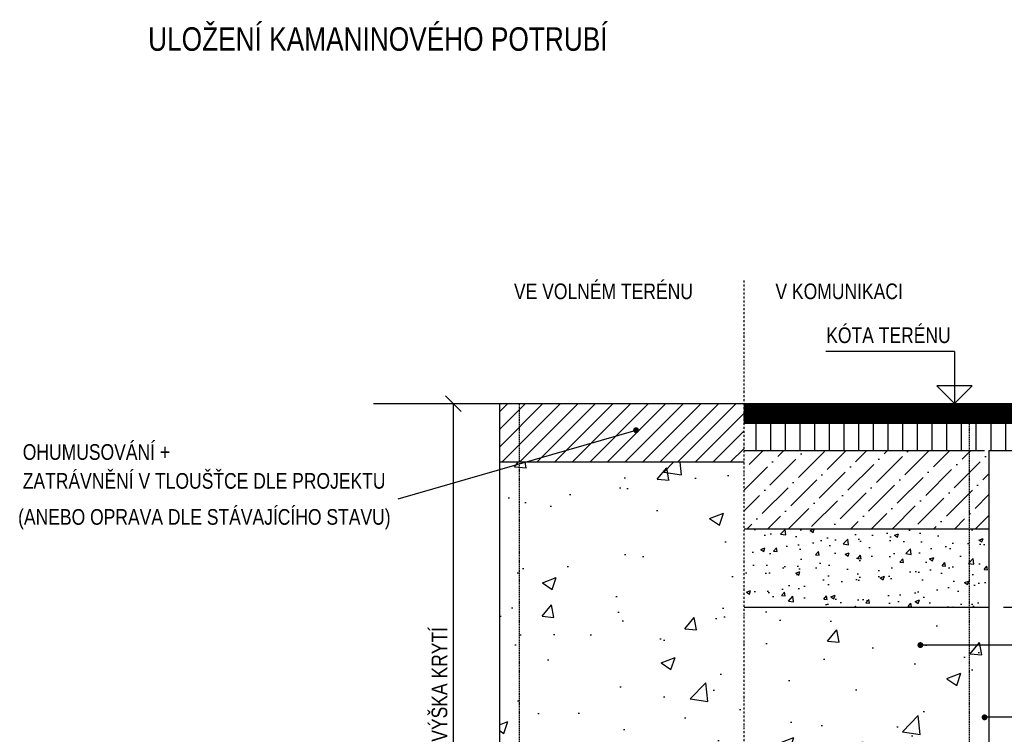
# Model space of a CAD drawing. Header units: millimetres. Extents: x 1 to 467423, y 3 to 105000.
# Tile 35 of 40: x 348158 to 350673, y 77336 to 79162. Entities that reach past the tile are written whole.
import ezdxf

# ---------------------------------------------------------------- set-up
doc = ezdxf.new("R2010")
doc.units = ezdxf.units.MM
doc.linetypes.add('OSA', pattern=[10, 5, -2.5, 0, -2.5])
doc.linetypes.add('ČÁRKOVANÁ2', pattern=[9.524999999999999, 6.35, -3.175])
doc.layers.get('Defpoints').update_dxf_attribs({"color": 6, "lineweight": 5})
doc.styles.add('TPkoty', font='arial.ttf', dxfattribs={"width": 0.8, "height": 2})
doc.styles.add('TPpoznámky', font='arial.ttf', dxfattribs={"width": 0.8, "height": 2})
doc.dimstyles.new('TPM', dxfattribs={"dimscale": 0, "dimtxt": 2, "dimasz": 2, "dimexe": 1, "dimexo": 1, "dimgap": 0.5, "dimtad": 1, "dimzin": 1, "dimtxsty": 'TPkoty', "dimblk": 'OBLIQUE', "dimcen": 2.5, "dimclrd": 256, "dimclre": 256, "dimclrt": 256, "dimazin": 0, "dimtfac": 1, "dimtmove": 1, "dimatfit": 3, "dimfxl": 5, "dimtfillclr": 256, "dimarcsym": 0})

# ---------------------------------------------------------------- blocks, each defined once
blk = doc.blocks.new('_Oblique')
at = {"color": 0, "linetype": 'ByBlock', "lineweight": -2}
blk.add_line((-0.5, -0.5), (0.5, 0.5), dxfattribs=at)
blk = doc.blocks.new('*D74')
at = {"lineweight": -2, "transparency": 16777216}
for p, q in [((349061.6707671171, 78181.43096957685), (349285.7798462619, 78181.43096957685)), ((349265.7798462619, 76746.43096959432), (349265.7798462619, 78181.43096957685)), ((349603.2872887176, 76746.43096959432), (349245.7798462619, 76746.43096959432))]:
    blk.add_line(p, q, dxfattribs=at)
at = {"layer": 'Defpoints', "color": 0, "transparency": 16777216}
for p in [(349041.6707671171, 78181.43096957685), (349265.7798462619, 78181.43096957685), (349623.2872887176, 76746.43096959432)]:
    blk.add_point(p, dxfattribs=at)
at = {"lineweight": -2, "transparency": 16777216, "xscale": 40, "yscale": 40, "zscale": 40}
for p, rotation in [((349265.7798462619, 78181.43096957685), 90), ((349265.7798462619, 76746.43096959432), 270)]:
    blk.add_blockref('_Oblique', p, dxfattribs=dict(at, rotation=rotation))
at = {"transparency": 16777216, "insert": (349230.391033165, 77463.93096958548), "char_height": 40, "attachment_point": 5, "rotation": 90, "style": 'TPkoty'}
blk.add_mtext('VÝŠKA KRYTÍ', dxfattribs=at)
blk = doc.blocks.new('*D83')
at = {"lineweight": -2, "transparency": 16777216}
for p, q in [((350907.2607811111, 78181.43096957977), (350907.2607811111, 77661.43096961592)), ((350944.8072616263, 78181.43096957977), (350927.2607811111, 78181.43096957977)), ((350670.9154153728, 77661.43096961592), (350927.2607811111, 77661.43096961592))]:
    blk.add_line(p, q, dxfattribs=at)
at = {"layer": 'Defpoints', "color": 0, "transparency": 16777216}
for p in [(350744.8072616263, 78181.43096957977), (350470.9154153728, 77661.43096961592), (350907.2607811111, 77661.43096961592)]:
    blk.add_point(p, dxfattribs=at)
at = {"lineweight": -2, "transparency": 16777216, "xscale": 40, "yscale": 40, "zscale": 40}
for p, rotation in [((350907.2607811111, 78181.43096957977), 90), ((350907.2607811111, 77661.43096961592), 270)]:
    blk.add_blockref('_Oblique', p, dxfattribs=dict(at, rotation=rotation))
at = {"transparency": 16777216, "insert": (350907.4999413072, 77921.43096959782), "char_height": 40, "attachment_point": 5, "rotation": 90, "style": 'TPkoty'}
blk.add_mtext('KONSTRUKCE\\PVOZOVKY', dxfattribs=at)

msp = doc.modelspace()

# ---------------------------------------------------------------- hatches: boundary and pattern name
h = msp.add_hatch()
h.set_pattern_fill('ANSI31', color=256, scale=10)
h.set_pattern_definition([(45, (337820.2757128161, 69066.66054875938), (-22.45064030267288, 22.45064030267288), [])])
h.paths.add_polyline_path([(350008.3689348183, 78181.43096959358), (350008.3689348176, 78031.43096959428), (349383.3689348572, 78031.43096959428), (349383.3689348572, 78181.43096959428)])
h = msp.add_hatch()
h.set_pattern_fill('ANSI31', color=256, style=0)
h.set_pattern_definition([(45, (293938.7918113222, 84117.43043678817), (-0.0883883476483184, 0.0883883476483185), [])])
h.paths.add_polyline_path([(351122.368934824, 78131.43096961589), (351122.368934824, 78181.43096961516), (350008.3689348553, 78181.43096961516), (350008.3689348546, 78131.43096961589)])
h = msp.add_hatch()
h.set_pattern_fill('ANSI31', color=256, scale=300, angle=45, style=0)
h.set_pattern_definition([(90, (293938.7918113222, 84117.43043678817), (-37.5, 7.1e-15), [])])
h.paths.add_polyline_path([(350622.368934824, 78061.43096961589), (350872.368934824, 78061.43096961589), (350872.368934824, 78131.43096961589), (350008.3689348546, 78131.43096961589), (350008.3689348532, 78061.43096961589)])
h = msp.add_hatch()
h.set_pattern_fill('ANSI36', color=256, scale=300, style=0)
h.set_pattern_definition([(45, (293938.7918113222, 83992.19519961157), (19.88737822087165, 72.9203868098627), [93.75, -18.75, 0, -18.75])])
h.paths.add_polyline_path([(350008.3689348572, 78061.43096961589), (350008.3689348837, 77861.43096961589), (350633.3689348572, 77861.43096961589), (350633.3689348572, 78061.43096961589)])
h = msp.add_hatch()
h.set_pattern_fill('AR-CONC', color=256, scale=2)
h.set_pattern_definition([(49.99999999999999, (319024.7626220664, 67896.78184246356), (364.369337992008, -31.87817107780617), [38.1, -419.1]), (355, (319024.7626220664, 67896.78184246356), (-70.48684284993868, 382.1136904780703), [30.48, -335.28116834]), (100.4514447, (319055.1266360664, 67894.12533546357), (293.8824941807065, 350.2355038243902), [32.38001759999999, -356.1804891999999]), (46.18420000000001, (319024.7626220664, 67998.38184246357), (542.1580817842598, -84.0846558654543), [57.15, -628.65]), (96.63555760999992, (319069.9424220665, 67991.37484246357), (474.808268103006, 494.8522491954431), [48.57004628, -534.27121632]), (351.1841511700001, (319024.7626220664, 67998.38184246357), (474.8082681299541, 494.8522491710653), [45.71993414, -502.91946384]), (21, (319075.5626220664, 67972.98184246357), (303.228782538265, -204.5303963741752), [38.1, -419.1]), (326.0000000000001, (319075.5626220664, 67972.98184246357), (123.6040566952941, 368.3759322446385), [30.48, -335.28]), (71.45144499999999, (319100.8316872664, 67955.93764266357), (426.8328385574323, 163.8455377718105), [32.3800176, -356.1798752]), (37.50000000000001, (319024.7626220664, 67896.78184246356), (6.177206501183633, 169.1100777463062), [0, -331.216, 0, -340.36, 0, -336.55]), (7.499999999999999, (319024.7626220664, 67896.78184246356), (133.6393250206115, 200.361149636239), [0, -194.056, 0, -323.596, 0, -128.27]), (327.5, (318911.4786220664, 67896.78184246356), (271.1811903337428, -11.45748798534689), [0, -127, 0, -396.24, 0, -525.78]), (317.5, (318860.6786220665, 67896.78184246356), (296.2583627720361, 50.85298206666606), [0, -165.1, 0, -263.144, 0, -373.38])])
h.paths.add_polyline_path([(350008.3689348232, 78031.43096959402), (349433.3689348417, 78031.43096959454), (349433.368934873, 77046.43096959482), (350008.3689348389, 77046.4309695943)])
h.paths.add_polyline_path([(350597.3689348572, 77661.43096961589), (350008.3689348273, 77661.43096961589), (350008.3689348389, 77046.4309695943), (350502.6768460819, 77046.4309695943), (350597.3689348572, 77145.42793020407)])
h.paths.add_polyline_path([(350597.3689348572, 77145.42793020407), (350502.6768460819, 77046.4309695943), (350597.3689348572, 77046.4309695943)], flags=17)
h.paths.add_polyline_path([(350622.3689348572, 77171.56447494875), (350597.3689348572, 77145.42793020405), (350597.3689348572, 77046.4309695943), (350622.3689348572, 77046.4309695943)])
h.paths.add_polyline_path([(350622.3689348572, 77564.35904809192), (350597.3689348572, 77564.35904809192), (350597.3689348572, 77145.42793020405), (350622.3689348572, 77171.56447494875)])
h.paths.add_polyline_path([(350622.3689348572, 77661.43096961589), (350597.3689348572, 77661.43096961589), (350597.3689348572, 77564.35904809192), (350622.3689348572, 77564.35904809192)])
h.paths.add_polyline_path([(349433.3689348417, 78031.43096959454), (349383.3689348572, 78031.43096959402), (349383.3689348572, 77046.4309695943), (349433.368934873, 77046.43096959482)])
h = msp.add_hatch()
h.set_pattern_fill('AR-CONC', color=256, scale=15, style=0)
h.set_pattern_definition([(49.99999999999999, (297863.4749099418, 72825.97734618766), (107.589027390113, -9.412820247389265), [11.25, -123.75]), (355, (297863.4749099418, 72825.97734618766), (-20.81270004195, 112.8288200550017), [9, -99]), (100.45144446, (297872.4406620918, 72825.19294458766), (86.77632700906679, 103.4159986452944), [9.561028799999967, -105.1713167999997]), (46.18420000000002, (297863.4749099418, 72855.97734618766), (160.0861996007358, -24.82789211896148), [16.87499999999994, -185.6249999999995]), (96.63563549, (297876.8154216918, 72853.90835013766), (140.1992918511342, 146.1177901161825), [14.3415513, -157.7570639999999]), (351.1841639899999, (297863.4749099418, 72855.97734618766), (140.1992917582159, 146.1177900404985), [13.5, -148.50000015]), (21, (297878.4749099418, 72848.47734618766), (89.53605781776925, -60.39283359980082), [11.25, -123.75]), (326, (297878.4749099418, 72848.47734618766), (36.49729978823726, 108.7725067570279), [9, -99]), (71.45144474, (297885.9362480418, 72843.44461008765), (126.0333565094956, 48.37967292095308), [9.5610285, -105.1713168]), (37.50000000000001, (297863.4749099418, 72825.97734618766), (1.8239782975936, 49.93407807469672), [0, -97.8, 0, -100.5, 0, -99.375]), (7.499999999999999, (297863.4749099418, 72825.97734618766), (39.46043061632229, 59.16175678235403), [0, -57.3, 0, -95.55, 0, -37.875]), (327.5, (297830.0249099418, 72825.97734618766), (80.07336542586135, -3.383230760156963), [0, -37.5, 0, -117, 0, -155.25]), (317.5, (297815.0249099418, 72825.97734618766), (87.47792540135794, 15.01574734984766), [0, -48.75, 0, -77.69999999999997, 0, -110.25])])
h.paths.add_polyline_path([(350008.3689348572, 77861.43096961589), (350008.3689348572, 77661.43096961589), (350633.3689348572, 77661.43096961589), (350633.368934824, 77861.43096961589)])

# ---------------------------------------------------------------- linework, layer by layer
at = {"linetype": 'OSA'}
msp.add_line((350008.3689348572, 76066.4309695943), (350008.3689348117, 78495.52295453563), dxfattribs=at)
at = {"linetype": 'Continuous'}
for p, q in [((350545.768735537, 78314.10221163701), (350216.9104512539, 78314.10221163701)), ((350545.768735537, 78314.10221163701), (350545.768735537, 78224.10221166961)), ((350590.7687354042, 78226.43096964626), (350500.7687355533, 78226.43096964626)), ((350500.7687355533, 78226.43096964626), (350545.7687355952, 78181.43096960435)), ((350545.7687354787, 78226.43096964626), (350545.7687355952, 78181.43096960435)), ((350590.7687354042, 78226.43096964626), (350545.7687355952, 78181.43096960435)), ((350008.3689348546, 78131.43096961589), (350872.368934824, 78131.43096961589)), ((349124.7271274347, 77937.89519954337), (349732.3199883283, 78113.26605606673)), ((350008.3689348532, 78061.43096961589), (350622.368934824, 78061.43096961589)), ((350008.3689348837, 77861.43096961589), (350633.3689348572, 77861.43096961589)), ((350008.3689348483, 77661.43096961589), (350633.3689348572, 77661.43096961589))]:
    msp.add_line(p, q, dxfattribs=at)
for p, q in [((349076.2102500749, 78181.43096957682), (351122.368934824, 78181.43096961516)), ((350633.3689348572, 78061.43096961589), (350633.3689348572, 76066.4309695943)), ((350633.3689348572, 78061.43096961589), (350872.368934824, 78061.43096961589)), ((350008.3689348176, 78031.43096959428), (349383.3689348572, 78031.43096959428)), ((350840.8992464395, 77564.35904809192), (350458.4521511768, 77564.35904809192)), ((350840.8992464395, 77379.72314520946), (350622.3689348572, 77379.72314520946))]:
    msp.add_line(p, q)
at = {"ltscale": 10}
msp.add_line((349383.3689348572, 78181.43096958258), (349383.3689348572, 76066.4309695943), dxfattribs=at)
at = {"linetype": 'ČÁRKOVANÁ2', "ltscale": 0.5}
for p, q in [((349433.3689348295, 78181.43096958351), (349433.3689349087, 76066.43096957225)), ((350583.3689348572, 78181.43096960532), (350583.3689348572, 76066.4309695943))]:
    msp.add_line(p, q, dxfattribs=at)
at = {"linetype": 'Continuous', "const_width": 7.499250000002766}
for points in [[(349728.5696133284, 78113.26605606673, 1), (349736.0703633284, 78113.26605606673, 1)], [(350454.7017761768, 77564.35904809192, 1), (350462.2025261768, 77564.35904809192, 1)], [(350618.6185598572, 77379.72314520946, 1), (350626.1193098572, 77379.72314520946, 1)]]:
    msp.add_lwpolyline(points, format="xyb", close=True, dxfattribs=at)

# ---------------------------------------------------------------- texts
at = {"lineweight": 40, "style": 'TPpoznámky', "width": 0.8}
msp.add_text('ULOŽENÍ KAMANINOVÉHO POTRUBÍ', height=60, dxfattribs=at).set_placement((348486.0787685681, 79082.72890323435))
at = {"style": 'TPpoznámky', "width": 0.8}
for s, p in [('VE VOLNÉM TERÉNU', (349420.5088490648, 78448.10383671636)), ('V KOMUNIKACI', (350088.2615037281, 78448.10383671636))]:
    msp.add_text(s, height=40, dxfattribs=at).set_placement(p)
at = {"linetype": 'Continuous', "style": 'TPpoznámky', "width": 0.8}
for s, p in [('OHUMUSOVÁNÍ +', (348165.9382912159, 78037.58022443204)), ('ZATRÁVNĚNÍ V TLOUŠŤCE DLE PROJEKTU', (348165.9382912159, 77963.79522073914)), ('(ANEBO OPRAVA DLE STÁVAJÍCÍHO STAVU)', (348154.0986712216, 77871.73517525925))]:
    msp.add_text(s, height=40, dxfattribs=at).set_placement(p)
at = {"linetype": 'Continuous', "insert": (350376.9360325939, 78389.00539888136), "char_height": 40, "attachment_point": 5, "style": 'TPpoznámky'}
msp.add_mtext('\\PKÓTA TERÉNU', dxfattribs=at)

# ---------------------------------------------------------------- dimensions: what is measured, and where the dimension line sits
dim = msp.add_linear_dim(base=(349265.7798462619, 78181.43096957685), p1=(349623.2872887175, 76746.4309695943), p2=(349041.670767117, 78181.43096957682), angle=90, text='VÝŠKA KRYTÍ', dimstyle='TPM', override={"dimscale": 0, "dimdec": 0, "dimtix": 0, "dimtofl": 1, "dimtmove": 1, "dimatfit": 3})
dim.commit()
dim.dimension.update_dxf_attribs({"geometry": '*D74', "text_midpoint": (349230.391033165, 77463.93096958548)})
dim = msp.add_linear_dim(base=(350907.2607811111, 77661.43096961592), p1=(350744.8072616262, 78181.43096957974), p2=(350470.9154153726, 77661.43096961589), angle=90, text='KONSTRUKCE\\PVOZOVKY', dimstyle='TPM', override={"dimscale": 0, "dimexo": 10, "dimdec": 0, "dimtix": 0, "dimtofl": 1, "dimtmove": 1, "dimatfit": 3})
dim.commit()
dim.dimension.update_dxf_attribs({"geometry": '*D83', "text_midpoint": (350971.8837521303, 77921.43096959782), "dimtype": 128})

doc.saveas('drawing.dxf')
